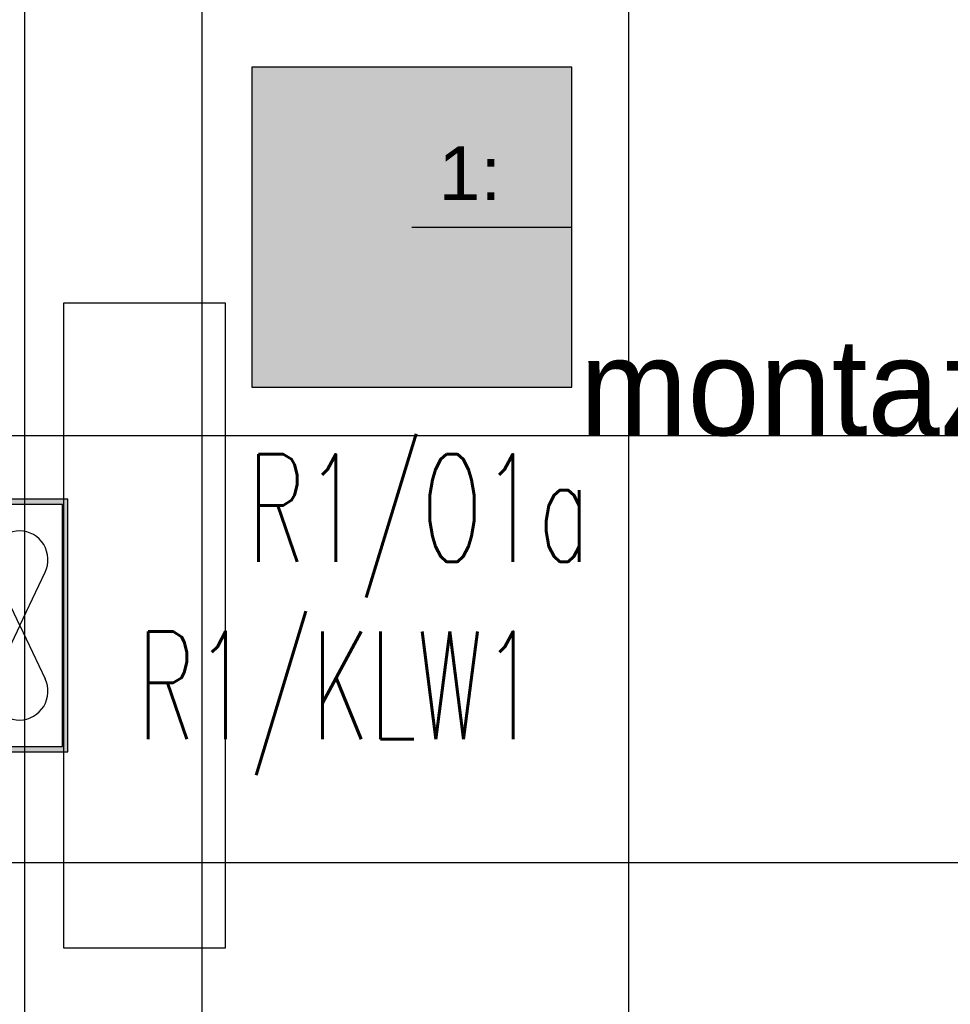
# Model space of a CAD drawing. Header units: millimetres. Extents: x -94648 to 68781, y -29623 to 11990.
# Tile 25 of 181: x -36572 to -36399, y -14047 to -13864. Entities that reach past the tile are written whole.
import ezdxf
from ezdxf.enums import TextEntityAlignment as Align

# ---------------------------------------------------------------- set-up
doc = ezdxf.new("R2010")
doc.units = ezdxf.units.MM
doc.linetypes.add('BUD', pattern=[0])
for name, color, linetype in [('-podklad', 8, 'Continuous'), ('HATCH', 204, 'Continuous'), ('rexp_Leuchten_Besch', 7, 'Continuous'), ('rexp_Oprawy', 7, 'Continuous')]:
    doc.layers.add(name, color=color, linetype=linetype)
for name, color, linetype, lineweight in [('6_TEXTS', 7, 'Continuous', 13), ('IE_ATRYBUTY_ BLOCK_1', 7, 'Continuous', 18), ('IE_ATRYBUTY_ BLOCK_2', 7, 'Continuous', 18), ('IE_oswietlenie_nr_obw', 51, 'Continuous', 20), ('IE_urzadzenia', 30, 'Continuous', 25)]:
    doc.layers.add(name, color=color, linetype=linetype, lineweight=lineweight)
doc.styles.add('ROMANS', font='romans.shx', dxfattribs={"width": 0.75, "height": 10})
doc.styles.get("Standard").update_dxf_attribs({"font": 'arial.ttf'})
doc.styles.add('temp', font='tahoma.ttf', dxfattribs={"height": 12})
doc.linetypes.add('TRACKS', pattern='A,3.81,[130,ltypeshp.shx,S=6.35,R=0,X=0,Y=0],3.81', length=7.62)

# ---------------------------------------------------------------- blocks, each defined once
blk = doc.blocks.new('Goscim_parter')
at = {"layer": 'HATCH', "linetype": 'BUD'}
h = blk.add_hatch(dxfattribs=at)
h.set_pattern_fill('ANSI37', color=8, scale=25, angle=45)
h.set_pattern_definition([(90, (-45348.77, -1321.09), (-79.375, 0), []), (180, (-45348.77, -1321.09), (0, -79.375), [])])
h.paths.add_polyline_path([(-36586.06, -12833.74), (-36586.06, -14283.74), (-35303.06, -14283.74), (-35303.06, -12833.74)])
at = {"color": 8, "linetype": 'BUD'}
blk.add_lwpolyline([(-36563.8, -13917), (-36533.8, -13917), (-36533.8, -14037), (-36563.8, -14037)], close=True, dxfattribs=at)
at = {"layer": 'HATCH', "color": 8, "linetype": 'TRACKS', "ltscale": 2}
blk.add_lwpolyline([(-36571.06, -12405.74), (-35318.06, -12405.74), (-35318.06, -14268.74), (-36571.06, -14268.74)], close=True, dxfattribs=at)
at = {"layer": '6_TEXTS', "color": 8, "insert": (-36240.45, -13923.65), "char_height": 18, "width": 364.9326, "attachment_point": 3, "style": 'temp'}
blk.add_mtext('{\\fCentury Gothic|b0|i0|c238|p34;montaż klimatyzatora}', dxfattribs=at)
blk = doc.blocks.new('rexp_lib_5')
at = {"layer": 'rexp_Oprawy', "true_color": 0xffff00}
blk.add_hatch(color=2, dxfattribs=at).paths.add_polyline_path([(-0.2975, -0.2975), (0.2975, -0.2975), (0.2975, 0.2975), (-0.2975, 0.2975)])
at = {"layer": 'rexp_Oprawy', "color": 2, "true_color": 0xffff00}
blk.add_lwpolyline([(-0.2975, -0.2975), (0.2975, -0.2975), (0.2975, 0.2975), (-0.2975, 0.2975)], close=True, dxfattribs=at)
at = {"layer": 'rexp_Oprawy', "color": 7}
blk.add_lwpolyline([(-0.2975, -0.2975), (0.2975, -0.2975), (0.2975, 0.2975), (-0.2975, 0.2975)], close=True, dxfattribs=at)
blk.add_lwpolyline([(0, 0), (0.2975, 0)], dxfattribs=at)
at = {"layer": 'rexp_Leuchten_Besch', "flags": 8}
blk.add_attdef('Label', (0.05, 0.05), '', height=0.1, dxfattribs=at)
blk = doc.blocks.new('urzadzenie_klimatyzatorS')
h = blk.add_hatch(color=256)
h.paths.add_polyline_path([(-225, -10), (-225, -220), (225, -220), (225, -10)], flags=16)
h.paths.add_polyline_path([(-235, -230), (-235, 0), (235, 0), (235, -230)])
for q in [(-99, -93.7), (99, -93.7), (-99, -187.8), (99, -187.8)]:
    blk.add_line((0, -140.7), q)
for points in [[(-235, -230), (235, -230), (235, 0), (-235, 0)], [(-225, -220), (225, -220), (225, -10), (-225, -10)], [(197.3, -21.1), (197.3, -67.7), (-197.3, -67.7), (-197.3, -21.1)]]:
    blk.add_lwpolyline(points, close=True)
for centre, start, end in [((-122.2, -142.4), 64.5721, 178.2038), ((122.2, -142.4), 1.7962, 115.4279), ((-122.2, -139.1), 181.7962, 295.4279), ((122.2, -139.1), 244.5721, 358.2038)]:
    blk.add_arc(centre, 54, start, end)
at = {"layer": 'IE_ATRYBUTY_ BLOCK_1', "style": 'ROMANS', "width": 0.7, "flags": 8}
blk.add_attdef('TYP', text='', height=200, dxfattribs=at).set_placement((0, 25), align=Align.CENTER)
at = {"layer": 'IE_ATRYBUTY_ BLOCK_2', "style": 'ROMANS', "width": 0.6, "flags": 8}
for tag, p in [('OPIS1', (2.9, -405)), ('OPIS2', (2.9, -591))]:
    blk.add_attdef(tag, text='', height=150, dxfattribs=at).set_placement(p, align=Align.CENTER)

msp = doc.modelspace()

# ---------------------------------------------------------------- block references
at = {"layer": '-podklad'}
msp.add_blockref('Goscim_parter', (0, 0), dxfattribs=at)
at = {"layer": 'IE_urzadzenia', "xscale": 0.1, "yscale": 0.1, "zscale": 0.1, "rotation": 90}
msp.add_blockref('urzadzenie_klimatyzatorS', (-36586.05862, -13977.00132), dxfattribs=at)
at = {"layer": 'rexp_Oprawy'}
ref = msp.add_blockref('rexp_lib_5', (-36499.10651, -13902.93517, 450), dxfattribs=dict(at, xscale=100, yscale=100, zscale=100))
ref.add_attrib('Label', '1:', (-36494.10651, -13897.93517, 450), dxfattribs={"layer": 'rexp_Leuchten_Besch', "height": 10})

# ---------------------------------------------------------------- texts
at = {"layer": 'IE_oswietlenie_nr_obw', "style": 'ROMANS', "width": 0.6}
for s, p in [('R1/O1a', (-36529.67177, -13965.15779)), ('R1/KLW1', (-36550.15965, -13998.13528, 150))]:
    msp.add_text(s, height=20, dxfattribs=at).set_placement(p)

doc.saveas('drawing.dxf')
